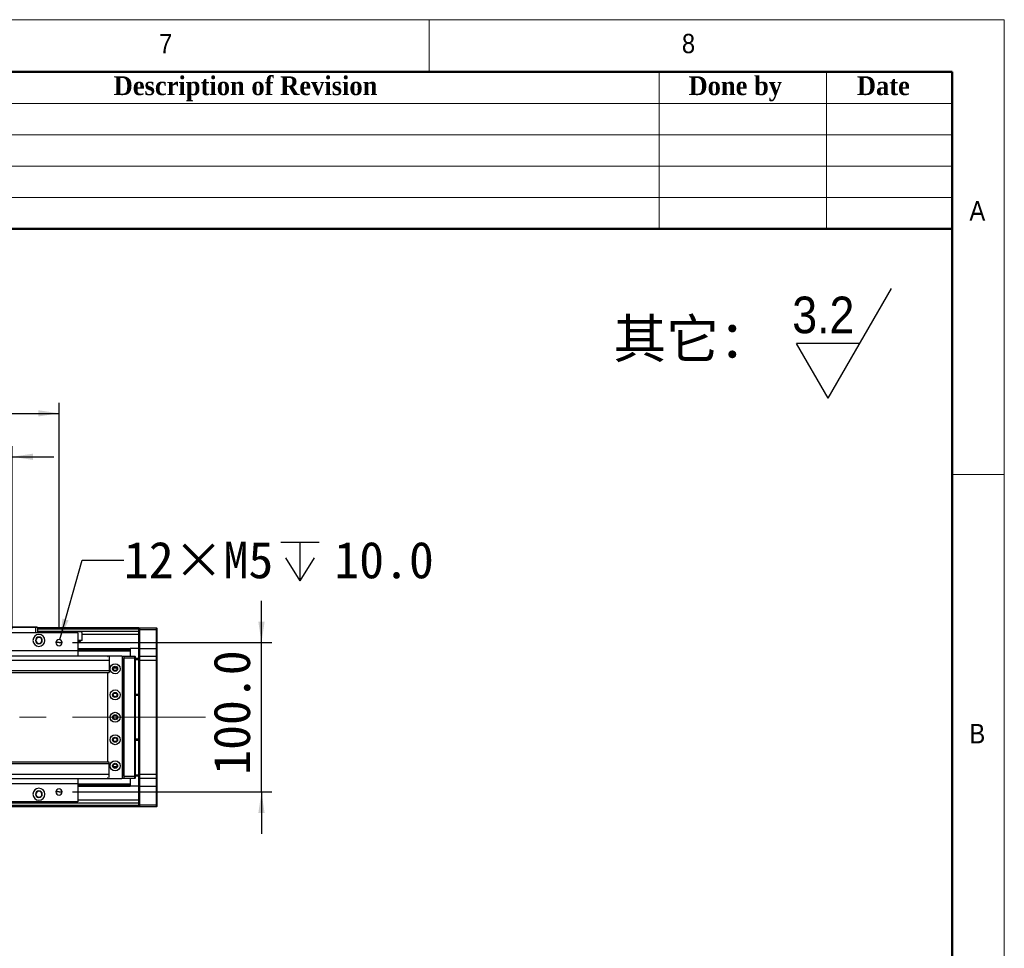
# Model space of a CAD drawing. Header units: millimetres. Extents: x 35 to 2924, y 35 to 2044.
# Tile 8 of 8: x 2246 to 2905, y 1422 to 2044. Entities that reach past the tile are written whole.
import ezdxf

# ---------------------------------------------------------------- set-up
doc = ezdxf.new("R2010")
doc.units = ezdxf.units.MM
doc.header["$LTSCALE"] = 7
doc.linetypes.add('CENTERX2', pattern=[20.32, 12.7, -2.54, 2.54, -2.54])
doc.layers.add('DIMNS', color=7, linetype='Continuous')
doc.styles.add('SLDTEXTSTYLE0', font='arial.ttf', dxfattribs={"bigfont": 'bigfont'})
doc.styles.add('SLDTEXTSTYLE1', font='Gothic.ttf', dxfattribs={"width": 0.913})
doc.styles.add('SLDTEXTSTYLE2', font='timesbd.ttf', dxfattribs={"width": 0.933})
doc.styles.add('SLDTEXTSTYLE9', font='txt')
doc.dimstyles.new('SLDDIMSTYLE0', dxfattribs={"dimtxt": 24.5, "dimasz": 14, "dimexe": 0, "dimexo": 0.0625, "dimgap": 6.125, "dimtad": 2, "dimdec": 1, "dimrnd": 1e-09, "dimzin": 4, "dimdsep": 46, "dimtxsty": 'SLDTEXTSTYLE9', "dimsah": 1, "dimcen": 0.09, "dimadec": 0, "dimazin": 1, "dimtfac": 1, "dimtdec": 1, "dimtofl": 0, "dimtmove": 0, "dimatfit": 3, "dimfxl": 0, "dimfrac": 2, "dimtolj": 1, "dimtzin": 12, "dimarcsym": 0})
doc.dimstyles.new('SLDDIMSTYLE1', dxfattribs={"dimtxt": 24.5, "dimasz": 14, "dimexe": 0, "dimexo": 0.0625, "dimgap": 6.125, "dimtad": 2, "dimdec": 1, "dimrnd": 1e-09, "dimzin": 4, "dimdsep": 46, "dimtxsty": 'SLDTEXTSTYLE9', "dimsah": 1, "dimcen": 0.09, "dimadec": 0, "dimazin": 1, "dimtfac": 1, "dimtdec": 1, "dimtmove": 0, "dimatfit": 0, "dimfxl": 0, "dimfrac": 2, "dimtolj": 1, "dimtzin": 12, "dimarcsym": 0})
doc.dimstyles.new('SLDDIMSTYLE8', dxfattribs={"dimtxt": 24.5, "dimasz": 14, "dimexe": 0, "dimexo": 0.0625, "dimgap": 6.125, "dimtad": 0, "dimtih": 1, "dimtoh": 1, "dimdec": 1, "dimrnd": 1e-09, "dimzin": 12, "dimdsep": 46, "dimtxsty": 'SLDTEXTSTYLE9', "dimsah": 1, "dimcen": 0, "dimadec": 0, "dimazin": 3, "dimtfac": 1, "dimtdec": 1, "dimtofl": 0, "dimtmove": 0, "dimatfit": 3, "dimfxl": 0, "dimfrac": 2, "dimtolj": 1, "dimtzin": 12, "dimarcsym": 0})

# ---------------------------------------------------------------- blocks, each defined once
blk = doc.blocks.new('SW_SFSYMBOL_0')
at = {"layer": 'DIMNS', "color": 0}
for p, q in [((24.03, -36.75), (66.47, 36.75)), ((24.03, -36.75), (2.82, 0)), ((45.25, 0), (2.82, 0))]:
    blk.add_line(p, q, dxfattribs=at)
at = {"layer": 'DIMNS', "color": 0, "insert": (0, 31.29), "char_height": 24.5, "attachment_point": 1, "style": 'SLDTEXTSTYLE1'}
blk.add_mtext('3.2', dxfattribs=at)
blk = doc.blocks.new('_D_22')
at = {"layer": 'DIMNS'}
for p, q in [((2138.69, 1635.87), (2138.69, 1758.38)), ((2240.69, 1635.87), (2240.69, 1758.38)), ((2138.69, 1751.38), (2110.69, 1751.38)), ((2138.69, 1751.38), (2240.69, 1751.38)), ((2240.69, 1751.38), (2268.69, 1751.38))]:
    blk.add_line(p, q, dxfattribs=at)
for points in [[(2138.69, 1751.38), (2124.69, 1753.48), (2124.69, 1749.28)], [(2240.69, 1751.38), (2254.69, 1749.28), (2254.69, 1753.48)]]:
    blk.add_solid(points, dxfattribs=at)
at = {"layer": 'DIMNS', "insert": (2157.27, 1783.53), "char_height": 24.5, "attachment_point": 1, "style": 'SLDTEXTSTYLE9'}
blk.add_mtext('102.0', dxfattribs=at)
blk = doc.blocks.new('_D_23')
at = {"layer": 'DIMNS'}
for p, q in [((2107.19, 1635.87), (2107.19, 1787.46)), ((2272.19, 1635.87), (2272.19, 1787.46)), ((2107.19, 1780.46), (2272.19, 1780.46))]:
    blk.add_line(p, q, dxfattribs=at)
for points in [[(2107.19, 1780.46), (2121.19, 1778.36), (2121.19, 1782.56)], [(2272.19, 1780.46), (2258.19, 1782.56), (2258.19, 1778.36)]]:
    blk.add_solid(points, dxfattribs=at)
at = {"layer": 'DIMNS', "insert": (2157.27, 1812.6), "char_height": 24.5, "attachment_point": 1, "style": 'SLDTEXTSTYLE9'}
blk.add_mtext('165.0', dxfattribs=at)
blk = doc.blocks.new('_D_25')
at = {"layer": 'DIMNS'}
for p, q in [((2407.69, 1626.98), (2407.69, 1654.98)), ((2281.08, 1626.98), (2414.69, 1626.98)), ((2407.69, 1526.98), (2407.69, 1626.98)), ((2281.08, 1526.98), (2414.69, 1526.98)), ((2407.69, 1526.98), (2407.69, 1498.98))]:
    blk.add_line(p, q, dxfattribs=at)
for points in [[(2407.69, 1626.98), (2409.79, 1640.98), (2405.59, 1640.98)], [(2407.69, 1526.98), (2405.59, 1512.98), (2409.79, 1512.98)]]:
    blk.add_solid(points, dxfattribs=at)
at = {"layer": 'DIMNS', "insert": (2375.54, 1538.47), "char_height": 24.5, "attachment_point": 1, "rotation": 90, "style": 'SLDTEXTSTYLE9'}
blk.add_mtext('100.0', dxfattribs=at)
blk = doc.blocks.new('SW_SYMBOL_HOLE_DEPTH')
at = {"layer": 'DIMNS', "color": 0}
for p, q in [((0, 6125), (5600, 6125)), ((2800, 6125), (2800, 525)), ((700, 3885), (2800, 525)), ((4900, 3885), (2800, 525))]:
    blk.add_line(p, q, dxfattribs=at)
blk = doc.blocks.new('_D_27')
at = {"layer": 'DIMNS'}
for p, q in [((2272.75, 1629.01), (2287.59, 1682.21)), ((2287.59, 1682.21), (2315.59, 1682.21))]:
    blk.add_line(p, q, dxfattribs=at)
blk.add_solid([(2272.75, 1629.01), (2278.54, 1641.93), (2274.49, 1643.06)], dxfattribs=at)
at = {"layer": 'DIMNS', "xscale": 0.004592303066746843, "yscale": 0.004592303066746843, "zscale": 0.004592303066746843}
blk.add_blockref('SW_SYMBOL_HOLE_DEPTH', (2420.57, 1665.99), dxfattribs=at)
at = {"layer": 'DIMNS', "char_height": 24.5, "attachment_point": 1, "style": 'SLDTEXTSTYLE9'}
for s, insert in [('12×M5', (2315.59, 1694.55)), ('10.0', (2456.43, 1694.55))]:
    blk.add_mtext(s, dxfattribs=dict(at, insert=insert))

msp = doc.modelspace()

# ---------------------------------------------------------------- linework, layer by layer
at = {"color": 7, "linetype": 'Continuous', "lineweight": 18}
for p, q in [((2905, 2044), (35, 2044)), ((2520, 2009), (2520, 2044)), ((2905, 35), (2905, 2044)), ((70, 2009), (2870, 2009)), ((2674, 2009), (2674, 1904)), ((2786, 2009), (2786, 1904)), ((2870, 2009), (2870, 1904)), ((2870, 2009), (2870, 70)), ((2030, 1988), (2870, 1988)), ((2030, 1967), (2870, 1967)), ((2030, 1946), (2870, 1946)), ((2030, 1925), (2870, 1925)), ((2905, 1739.5), (2870, 1739.5))]:
    msp.add_line(p, q, dxfattribs=at)
at = {"color": 7, "linetype": 'Continuous', "lineweight": 50}
for p, q in [((2870, 2009), (70, 2009)), ((2870, 2009), (2870, 70)), ((2870, 1904), (2030, 1904))]:
    msp.add_line(p, q, dxfattribs=at)
at = {"color": 7, "linetype": 'Continuous', "lineweight": 25}
for p, q in [((2256.69, 1637.18), (2234.69, 1637.18)), ((2234.81, 1637.48), (2256.57, 1637.48)), ((2256.69, 1637.18), (2256.57, 1637.48)), ((2256.57, 1637.48), (2257.39, 1637.48)), ((2256.69, 1633.48), (2256.69, 1637.18)), ((2257.69, 1637.18), (2256.69, 1637.18)), ((2257.39, 1637.48), (2257.69, 1637.18)), ((2257.69, 1637.18), (2257.69, 1633.48)), ((2325.69, 1636.98), (2257.69, 1636.98)), ((2257.69, 1636.48), (2325.69, 1636.48)), ((2325.69, 1636.68), (2325.99, 1636.98)), ((2325.69, 1636.98), (2325.69, 1636.68)), ((2325.69, 1635.48), (2325.69, 1636.68)), ((2325.69, 1635.48), (2325.99, 1635.48)), ((2325.69, 1622.98), (2325.69, 1635.48)), ((2325.99, 1636.98), (2325.99, 1635.48)), ((2325.99, 1636.98), (2337.39, 1636.98)), ((2325.99, 1635.48), (2325.99, 1622.98)), ((2337.39, 1635.48), (2325.99, 1635.48)), ((2337.39, 1635.48), (2337.39, 1636.98)), ((2337.39, 1636.98), (2337.69, 1636.68)), ((2337.39, 1622.98), (2337.39, 1635.48)), ((2337.39, 1635.48), (2337.69, 1635.48)), ((2337.69, 1636.68), (2337.69, 1635.48)), ((2337.69, 1635.48), (2337.69, 1622.98)), ((2284.69, 1633.48), (2094.69, 1633.48)), ((2325.69, 1634.49), (2257.69, 1634.49)), ((2284.69, 1633.48), (2284.69, 1621.48)), ((2287.33, 1628.38), (2284.69, 1628.38)), ((2325.69, 1632.49), (2287.33, 1632.49)), ((2287.33, 1632.49), (2287.33, 1628.38)), ((2272.19, 1626.98), (2270.09, 1626.98)), ((2272.19, 1626.98), (2274.29, 1626.98)), ((2284.69, 1622.99), (2319.69, 1622.99)), ((2284.69, 1622.7), (2319.69, 1622.7)), ((2284.69, 1621.8), (2319.69, 1621.8)), ((2319.69, 1622.99), (2319.69, 1622.7)), ((2325.69, 1622.99), (2319.69, 1622.99)), ((2319.69, 1622.7), (2319.69, 1621.8)), ((2319.69, 1621.8), (2319.69, 1621.5)), ((2325.69, 1622.98), (2325.99, 1622.98)), ((2325.69, 1617.68), (2325.69, 1622.98)), ((2325.99, 1622.98), (2325.99, 1617.98)), ((2325.99, 1622.98), (2337.39, 1622.98)), ((2337.39, 1617.98), (2337.39, 1622.98)), ((2337.39, 1622.98), (2337.69, 1622.98)), ((2337.69, 1622.98), (2337.69, 1617.68)), ((2305.19, 1617.98), (274.69, 1617.98)), ((2284.69, 1621.48), (2094.69, 1621.48)), ((2284.69, 1621.5), (2319.69, 1621.5)), ((2284.69, 1621.48), (2284.69, 1617.98)), ((2305.19, 1617.98), (2304.69, 1617.48)), ((2304.69, 1617.48), (2304.69, 1617.35)), ((2314.19, 1617.98), (2305.19, 1617.98)), ((2305.69, 1617.35), (2305.69, 1614.98)), ((2314.69, 1617.48), (2314.19, 1617.98)), ((2314.19, 1617.98), (2315.69, 1617.98)), ((2315.69, 1617.68), (2314.49, 1617.68)), ((2314.69, 1536.48), (2314.69, 1617.48)), ((2315.19, 1615.98), (2314.69, 1615.98)), ((2315.19, 1537.98), (2315.19, 1615.98)), ((2315.69, 1617.98), (2322.89, 1617.98)), ((2315.69, 1616.48), (2315.69, 1617.98)), ((2322.89, 1616.48), (2315.69, 1616.48)), ((2315.69, 1537.48), (2315.69, 1616.48)), ((2319.69, 1621.5), (2319.69, 1617.98)), ((2322.89, 1616.48), (2322.89, 1617.98)), ((2323.19, 1617.68), (2322.89, 1617.98)), ((2322.89, 1537.48), (2322.89, 1616.48)), ((2323.19, 1616.48), (2322.89, 1616.48)), ((2323.19, 1617.68), (2323.19, 1616.48)), ((2323.19, 1616.48), (2323.19, 1537.48)), ((2323.19, 1616.48), (2325.69, 1616.48)), ((2325.69, 1615.48), (2323.19, 1615.48)), ((2325.99, 1617.98), (2325.69, 1617.68)), ((2325.69, 1614.98), (2325.69, 1617.68)), ((2325.99, 1617.98), (2325.99, 1614.98)), ((2325.99, 1617.98), (2337.39, 1617.98)), ((2337.39, 1614.98), (2337.39, 1617.98)), ((2337.39, 1617.98), (2337.69, 1617.68)), ((2337.69, 1617.68), (2337.69, 1614.98)), ((2305.69, 1614.98), (274.69, 1614.98)), ((2305.69, 1614.98), (2305.69, 1607.98)), ((2310.84, 1609.98), (2308.54, 1609.98)), ((2325.69, 1538.98), (2325.69, 1614.98)), ((2325.99, 1614.98), (2325.69, 1614.98)), ((2325.99, 1614.98), (2325.99, 1538.98)), ((2337.39, 1614.98), (2325.99, 1614.98)), ((2337.39, 1538.98), (2337.39, 1614.98)), ((2337.39, 1614.98), (2337.69, 1614.98)), ((2337.69, 1614.98), (2337.69, 1538.98)), ((2305.69, 1607.98), (274.69, 1607.98)), ((274.69, 1606.98), (2305.69, 1606.98)), ((2304.69, 1606.98), (2304.69, 1546.98)), ((2305.69, 1607.98), (2305.69, 1606.98)), ((2323.19, 1592.48), (2325.69, 1592.48)), ((2325.69, 1591.48), (2323.19, 1591.48)), ((2323.19, 1562.48), (2325.69, 1562.48)), ((2325.69, 1561.48), (2323.19, 1561.48)), ((2305.69, 1546.98), (274.69, 1546.98)), ((274.69, 1545.98), (2305.69, 1545.98)), ((2305.69, 1545.98), (2305.69, 1546.98)), ((2305.69, 1538.98), (2305.69, 1545.98)), ((2308.54, 1543.98), (2310.84, 1543.98)), ((274.69, 1538.98), (2305.69, 1538.98)), ((274.69, 1535.98), (2305.19, 1535.98)), ((2284.69, 1535.98), (2284.69, 1532.48)), ((2304.69, 1536.62), (2304.69, 1536.48)), ((2304.69, 1536.48), (2305.19, 1535.98)), ((2305.19, 1535.98), (2314.19, 1535.98)), ((2305.69, 1536.62), (2305.69, 1538.98)), ((2314.19, 1535.98), (2314.69, 1536.48)), ((2315.69, 1535.98), (2314.19, 1535.98)), ((2314.49, 1536.28), (2315.69, 1536.28)), ((2314.69, 1537.98), (2315.19, 1537.98)), ((2315.69, 1537.48), (2322.89, 1537.48)), ((2315.69, 1535.98), (2315.69, 1537.48)), ((2322.89, 1535.98), (2315.69, 1535.98)), ((2319.69, 1535.98), (2319.69, 1532.46)), ((2322.89, 1535.98), (2322.89, 1537.48)), ((2323.19, 1537.48), (2322.89, 1537.48)), ((2323.19, 1536.28), (2322.89, 1535.98)), ((2323.19, 1538.48), (2325.69, 1538.48)), ((2323.19, 1537.48), (2323.19, 1536.28)), ((2325.69, 1537.48), (2323.19, 1537.48)), ((2325.69, 1536.28), (2325.69, 1538.98)), ((2325.99, 1538.98), (2325.69, 1538.98)), ((2325.99, 1535.98), (2325.69, 1536.28)), ((2325.69, 1530.98), (2325.69, 1536.28)), ((2325.99, 1538.98), (2325.99, 1535.98)), ((2325.99, 1538.98), (2337.39, 1538.98)), ((2337.39, 1535.98), (2325.99, 1535.98)), ((2325.99, 1535.98), (2325.99, 1530.98)), ((2337.39, 1535.98), (2337.39, 1538.98)), ((2337.39, 1538.98), (2337.69, 1538.98)), ((2337.39, 1535.98), (2337.69, 1536.28)), ((2337.39, 1530.98), (2337.39, 1535.98)), ((2337.69, 1538.98), (2337.69, 1536.28)), ((2337.69, 1536.28), (2337.69, 1530.98)), ((2284.69, 1532.48), (2094.69, 1532.48)), ((2284.69, 1532.48), (2284.69, 1520.48)), ((2284.69, 1532.46), (2319.69, 1532.46)), ((2284.69, 1532.17), (2319.69, 1532.17)), ((2284.69, 1531.27), (2319.69, 1531.27)), ((2284.69, 1530.98), (2319.69, 1530.98)), ((2319.69, 1532.46), (2319.69, 1532.17)), ((2319.69, 1532.17), (2319.69, 1531.27)), ((2319.69, 1531.27), (2319.69, 1530.98)), ((2325.69, 1530.98), (2319.69, 1530.98)), ((2325.99, 1530.98), (2325.69, 1530.98)), ((2325.69, 1518.48), (2325.69, 1530.98)), ((2325.99, 1530.98), (2337.39, 1530.98)), ((2325.99, 1530.98), (2325.99, 1518.48)), ((2337.69, 1530.98), (2337.39, 1530.98)), ((2337.39, 1518.48), (2337.39, 1530.98)), ((2337.69, 1530.98), (2337.69, 1518.48)), ((2272.19, 1526.98), (2270.09, 1526.98)), ((2272.19, 1526.98), (2274.29, 1526.98)), ((2284.69, 1520.48), (2094.69, 1520.48)), ((2325.69, 1519.48), (2199.69, 1519.48)), ((2325.69, 1516.98), (2199.69, 1516.98)), ((2325.99, 1518.48), (2325.69, 1518.48)), ((2325.69, 1517.28), (2325.69, 1518.48)), ((2325.99, 1516.98), (2325.69, 1517.28)), ((2325.69, 1517.28), (2325.69, 1516.98)), ((2325.99, 1518.48), (2325.99, 1516.98)), ((2325.99, 1518.48), (2337.39, 1518.48)), ((2337.39, 1516.98), (2325.99, 1516.98)), ((2337.39, 1516.98), (2337.39, 1518.48)), ((2337.69, 1518.48), (2337.39, 1518.48)), ((2337.69, 1517.28), (2337.39, 1516.98)), ((2337.69, 1518.48), (2337.69, 1517.28))]:
    msp.add_line(p, q, dxfattribs=at)
at = {"color": 8, "linetype": 'Continuous', "lineweight": 25}
for p, q in [((2325.69, 1635.98), (2257.69, 1635.98)), ((2325.69, 1517.98), (2199.69, 1517.98)), ((2325.69, 1521.48), (2284.69, 1521.48))]:
    msp.add_line(p, q, dxfattribs=at)
at = {"color": 7, "linetype": 'Continuous', "lineweight": 25, "flags": 128}
msp.add_lwpolyline([(2284.05, 1633.48), (2284.06, 1633.74), (2284.16, 1634.09), (2284.39, 1634.33), (2284.71, 1634.43), (2285.14, 1634.47), (2285.66, 1634.48), (2286.2, 1634.48), (2286.69, 1634.43), (2287.04, 1634.3), (2287.24, 1634.07), (2287.32, 1633.74), (2287.34, 1633.29), (2287.33, 1632.69), (2287.33, 1632.49), (2287.33, 1632.49)], dxfattribs=at)
at = {"color": 7, "linetype": 'Continuous', "lineweight": 25}
for centre, radius in [((2309.69, 1609.48), 3.36), ((2309.69, 1609.48), 1.7), ((2309.69, 1609.48), 1.25), ((2309.69, 1591.98), 3.36), ((2309.69, 1591.98), 1.7), ((2309.69, 1591.98), 1.25), ((2309.69, 1576.98), 3.36), ((2309.69, 1576.98), 1.7), ((2309.69, 1576.98), 1.25), ((2309.69, 1561.98), 3.36), ((2309.69, 1561.98), 1.7), ((2309.69, 1561.98), 1.25), ((2309.69, 1544.48), 3.36), ((2309.69, 1544.48), 1.7), ((2309.69, 1544.48), 1.25)]:
    msp.add_circle(centre, radius, dxfattribs=at)
for centre, radius, start, end in [((2258.69, 1628.48), 4, 0, 180), ((2258.69, 1628.48), 4, 180, 0), ((2258.69, 1628.48), 2.25, 0, 180), ((2258.69, 1628.48), 2.25, 180, 0), ((2258.69, 1628.48), 2, 90, 270), ((2258.69, 1628.48), 2, 270, 90), ((2272.19, 1626.98), 2.1, 0, 180), ((2272.19, 1626.98), 2.1, 180, 0), ((2258.69, 1525.48), 4, 0, 180), ((2258.69, 1525.48), 4, 180, 0), ((2258.69, 1525.48), 2.25, 0, 180), ((2258.69, 1525.48), 2.25, 180, 0), ((2258.69, 1525.48), 2, 90, 270), ((2258.69, 1525.48), 2, 270, 90), ((2272.19, 1526.98), 2.1, 0, 180), ((2272.19, 1526.98), 2.1, 180, 0)]:
    msp.add_arc(centre, radius, start, end, dxfattribs=at)
msp.add_open_spline([(2287.33, 1628.38), (2286.99, 1628.19), (2286.49, 1627.9), (2285.96, 1627.56), (2285.69, 1627.5), (2285.52, 1627.54), (2285.29, 1627.66), (2285, 1627.82), (2284.79, 1627.95), (2284.69, 1628.01)], degree=3, knots=[0, 0, 0, 0, 0.398934, 0.579514, 0.625831, 0.671782, 0.747331, 0.88566, 1, 1, 1, 1], dxfattribs=at)
at = {"layer": 'DIMNS', "linetype": 'CENTERX2', "lineweight": 18}
msp.add_line((2370.14, 1576.98), (209.24, 1576.98), dxfattribs=at)

# ---------------------------------------------------------------- block references
at = {"layer": 'DIMNS'}
msp.add_blockref('SW_SFSYMBOL_0', (2763.03, 1827.32), dxfattribs=at)

# ---------------------------------------------------------------- texts
at = {"color": 7, "linetype": 'Continuous', "lineweight": 0}
for s, insert, char_height, attachment_point, style in [('7', (2339.17, 2034.52), 12.96, 1, 'SLDTEXTSTYLE1'), ('8', (2689.17, 2034.52), 12.96, 1, 'SLDTEXTSTYLE1'), ('Description of Revision', (2397.01, 2006.1), 12.6, 2, 'SLDTEXTSTYLE2'), ('Done by', (2724.88, 2006.1), 12.6, 2, 'SLDTEXTSTYLE2'), ('Date', (2824, 2006.1), 12.6, 2, 'SLDTEXTSTYLE2'), ('A', (2881.67, 1922.52), 12.96, 1, 'SLDTEXTSTYLE1'), ('B', (2881.67, 1572.52), 12.96, 1, 'SLDTEXTSTYLE1')]:
    msp.add_mtext(s, dxfattribs=dict(at, insert=insert, char_height=char_height, attachment_point=attachment_point, style=style))
at = {"layer": 'DIMNS', "insert": (2643.32, 1843.39), "char_height": 25.929, "attachment_point": 1, "style": 'SLDTEXTSTYLE0'}
msp.add_mtext('其它：', dxfattribs=at)

# ---------------------------------------------------------------- dimensions: what is measured, and where the dimension line sits
at = {"layer": 'DIMNS'}
for base, p1, p2, dimstyle, picture, middle in [((2272.19, 1780.46), (2107.19, 1626.98), (2272.19, 1626.98), 'SLDDIMSTYLE0', '_D_23', (2196.3, 1780.46)), ((2240.69, 1751.38), (2138.69, 1626.98), (2240.69, 1626.98), 'SLDDIMSTYLE1', '_D_22', (2196.3, 1751.38))]:
    dim = msp.add_linear_dim(base=base, p1=p1, p2=p2, dimstyle=dimstyle, dxfattribs=at)
    dim.commit()
    dim.dimension.update_dxf_attribs({"geometry": picture, "text_midpoint": middle, "dimtype": 160})
dim = msp.add_radius_dim(center=(2272.19, 1626.98), mpoint=(2272.75, 1629.01), text='12×M5{\\fGDT;x}10.0', dimstyle='SLDDIMSTYLE8', override={"dimpost": '<>'}, dxfattribs=at)
dim.commit()
dim.dimension.update_dxf_attribs({"geometry": '_D_27', "text_midpoint": (2416.19, 1682.21), "dimtype": 164})
dim = msp.add_linear_dim(base=(2407.69, 1626.98), p1=(2272.19, 1526.98), p2=(2272.19, 1626.98), angle=90, dimstyle='SLDDIMSTYLE1', dxfattribs=at)
dim.commit()
dim.dimension.update_dxf_attribs({"geometry": '_D_25', "text_midpoint": (2407.69, 1577.5), "dimtype": 160})

doc.saveas('drawing.dxf')
